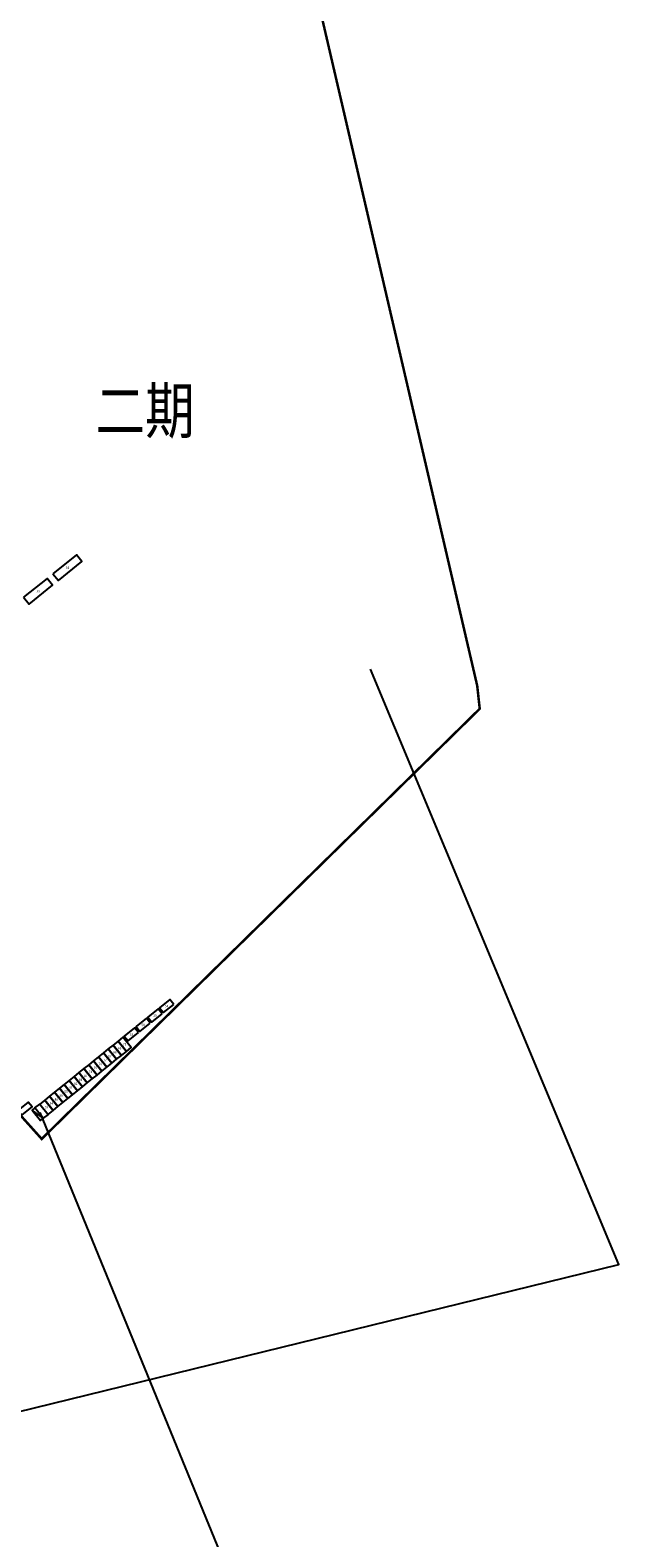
# Model space of a CAD drawing. Header units: millimetres. Extents: x 38389465 to 38395088, y 2473666 to 2480744.
# Tile 60 of 256: x 38392532 to 38392767, y 2477802 to 2478403. Entities that reach past the tile are written whole.
import ezdxf
from ezdxf.enums import TextEntityAlignment as Align

# ---------------------------------------------------------------- set-up
doc = ezdxf.new("R2010")
doc.units = ezdxf.units.MM
doc.header["$LTSCALE"] = 2
doc.linetypes.add('CENTER2', pattern=[1.125, 0.75, -0.125, 0.125, -0.125])
doc.layers.add('0核算', color=6, linetype='CONTINUOUS', plot=False)
doc.layers.add('w-停车位-临时', color=8, linetype='CONTINUOUS')
doc.layers.add('w-用地红线', color=1, linetype='CONTINUOUS')
doc.styles.add('中等线体', font='txt', dxfattribs={"width": 0.8})
doc.styles.add('宋体', font='txt', dxfattribs={"width": 0.8, "height": 8})

msp = doc.modelspace()

# ---------------------------------------------------------------- linework, layer by layer
at = {"layer": '0核算', "color": 6, "linetype": 'Continuous', "flags": 128}
msp.add_lwpolyline([(38392343.361, 2477807.019), (38392767.04, 2477911.017), (38392668.076, 2478148.436)], dxfattribs=at)
at = {"layer": '0核算', "color": 3, "linetype": 'ByBlock', "flags": 128}
msp.add_lwpolyline([(38392536.219, 2477971.572), (38392661.436, 2477665.629)], dxfattribs=at)
at = {"layer": 'w-停车位-临时', "color": 6, "linetype": 'ByBlock', "flags": 128}
for points in [[(38392541.489, 2478186.553), (38392543.684, 2478183.827), (38392553.031, 2478191.352), (38392550.836, 2478194.078)], [(38392529.811, 2478177.152), (38392532.006, 2478174.425), (38392541.353, 2478181.95), (38392539.158, 2478184.677)], [(38392589.635, 2478014.77), (38392588.067, 2478016.718), (38392583.939, 2478013.394), (38392585.506, 2478011.447)], [(38392580.288, 2478007.245), (38392578.72, 2478009.192), (38392574.591, 2478005.869), (38392576.159, 2478003.921)], [(38392584.961, 2478011.008), (38392583.393, 2478012.955), (38392579.265, 2478009.631), (38392580.833, 2478007.684)], [(38392575.614, 2478003.482), (38392574.046, 2478005.43), (38392569.918, 2478002.106), (38392571.486, 2478000.159)], [(38392564.907, 2477991.268), (38392566.854, 2477992.835), (38392563.53, 2477996.964), (38392561.583, 2477995.396)], [(38392566.854, 2477992.835), (38392568.801, 2477994.403), (38392565.478, 2477998.532), (38392563.53, 2477996.964)], [(38392568.801, 2477994.403), (38392570.749, 2477995.971), (38392567.425, 2478000.099), (38392565.478, 2477998.532)], [(38392570.749, 2477995.971), (38392572.696, 2477997.539), (38392569.372, 2478001.667), (38392567.425, 2478000.099)], [(38392557.117, 2477984.997), (38392559.065, 2477986.564), (38392555.741, 2477990.693), (38392553.794, 2477989.125)], [(38392559.065, 2477986.564), (38392561.012, 2477988.132), (38392557.688, 2477992.261), (38392555.741, 2477990.693)], [(38392561.012, 2477988.132), (38392562.959, 2477989.7), (38392559.636, 2477993.828), (38392557.688, 2477992.261)], [(38392562.959, 2477989.7), (38392564.907, 2477991.268), (38392561.583, 2477995.396), (38392559.636, 2477993.828)], [(38392549.328, 2477978.726), (38392551.275, 2477980.293), (38392547.952, 2477984.422), (38392546.004, 2477982.854)], [(38392551.275, 2477980.293), (38392553.223, 2477981.861), (38392549.899, 2477985.99), (38392547.952, 2477984.422)], [(38392553.223, 2477981.861), (38392555.17, 2477983.429), (38392551.846, 2477987.557), (38392549.899, 2477985.99)], [(38392555.17, 2477983.429), (38392557.117, 2477984.997), (38392553.794, 2477989.125), (38392551.846, 2477987.557)], [(38392541.539, 2477972.455), (38392543.486, 2477974.022), (38392540.162, 2477978.151), (38392538.215, 2477976.583)], [(38392543.486, 2477974.022), (38392545.433, 2477975.59), (38392542.11, 2477979.718), (38392540.162, 2477978.151)], [(38392545.433, 2477975.59), (38392547.381, 2477977.158), (38392544.057, 2477981.286), (38392542.11, 2477979.718)], [(38392547.381, 2477977.158), (38392549.328, 2477978.726), (38392546.004, 2477982.854), (38392544.057, 2477981.286)], [(38392527.531, 2477972.472), (38392529.099, 2477970.525), (38392533.227, 2477973.848), (38392531.66, 2477975.796)], [(38392539.591, 2477970.887), (38392541.539, 2477972.455), (38392538.215, 2477976.583), (38392536.268, 2477975.015)]]:
    msp.add_lwpolyline(points, close=True, dxfattribs=at)
at = {"layer": 'w-停车位-临时', "color": 3, "linetype": 'ByBlock', "flags": 128}
msp.add_lwpolyline([(38392534.32, 2477973.448), (38392536.268, 2477975.015), (38392539.591, 2477970.888), (38392537.644, 2477969.32), (38392534.321, 2477973.448), (38392533.152, 2477972.507), (38392536.476, 2477968.379), (38392537.643, 2477969.32), (38392533.152, 2477972.507)], dxfattribs=at)
at = {"layer": 'w-用地红线', "linetype": 'CENTER2', "ltscale": 10, "const_width": 1, "flags": 128}
msp.add_lwpolyline([(38392310.395, 2478523.562), (38392310.388, 2478523.573), (38392306.589, 2478529.884), (38392325.351, 2478537.18), (38392344.358, 2478543.808), (38392344.767, 2478543.943), (38392345.371, 2478544.141), (38392345.974, 2478544.338), (38392346.579, 2478544.535), (38392347.183, 2478544.731), (38392347.788, 2478544.927), (38392348.393, 2478545.122), (38392348.999, 2478545.316), (38392349.605, 2478545.51), (38392350.211, 2478545.703), (38392350.803, 2478545.891), (38392351.411, 2478546.083), (38392352.018, 2478546.275), (38392352.626, 2478546.466), (38392353.234, 2478546.657), (38392353.843, 2478546.847), (38392354.452, 2478547.036), (38392355.061, 2478547.225), (38392355.671, 2478547.413), (38392356.281, 2478547.601), (38392356.891, 2478547.789), (38392357.502, 2478547.976), (38392358.113, 2478548.162), (38392358.725, 2478548.348), (38392359.336, 2478548.533), (38392359.949, 2478548.718), (38392360.561, 2478548.902), (38392361.174, 2478549.086), (38392361.787, 2478549.269), (38392362.401, 2478549.452), (38392363.014, 2478549.635), (38392363.629, 2478549.816), (38392364.243, 2478549.998), (38392364.858, 2478550.179), (38392365.473, 2478550.359), (38392366.089, 2478550.539), (38392366.705, 2478550.718), (38392367.321, 2478550.897), (38392367.937, 2478551.076), (38392368.554, 2478551.254), (38392369.171, 2478551.432), (38392369.393, 2478551.496), (38392369.789, 2478551.609), (38392370.407, 2478551.786), (38392371.025, 2478551.962), (38392371.643, 2478552.138), (38392372.262, 2478552.313), (38392372.881, 2478552.488), (38392373.501, 2478552.663), (38392374.12, 2478552.837), (38392374.74, 2478553.01), (38392375.361, 2478553.184), (38392375.981, 2478553.357), (38392376.602, 2478553.529), (38392377.223, 2478553.701), (38392377.845, 2478553.873), (38392378.467, 2478554.044), (38392379.089, 2478554.215), (38392379.712, 2478554.385), (38392380.334, 2478554.555), (38392380.957, 2478554.725), (38392381.581, 2478554.894), (38392382.204, 2478555.063), (38392382.828, 2478555.231), (38392383.453, 2478555.399), (38392384.077, 2478555.567), (38392384.702, 2478555.734), (38392385.327, 2478555.901), (38392385.952, 2478556.068), (38392386.578, 2478556.234), (38392387.204, 2478556.4), (38392387.83, 2478556.566), (38392388.457, 2478556.731), (38392389.084, 2478556.896), (38392389.711, 2478557.061), (38392390.338, 2478557.225), (38392390.966, 2478557.389), (38392391.594, 2478557.552), (38392392.222, 2478557.715), (38392392.851, 2478557.878), (38392393.479, 2478558.041), (38392394.108, 2478558.203), (38392394.738, 2478558.365), (38392395.367, 2478558.527), (38392395.997, 2478558.688), (38392396.627, 2478558.849), (38392397.258, 2478559.01), (38392397.888, 2478559.17), (38392398.519, 2478559.33), (38392399.15, 2478559.49), (38392399.782, 2478559.65), (38392400.413, 2478559.809), (38392401.045, 2478559.968), (38392401.678, 2478560.127), (38392402.943, 2478560.444), (38392403.576, 2478560.602), (38392404.843, 2478560.917), (38392405.476, 2478561.074), (38392406.745, 2478561.388), (38392407.379, 2478561.544), (38392408.649, 2478561.857), (38392409.284, 2478562.013), (38392410.555, 2478562.323), (38392411.191, 2478562.479), (38392412.464, 2478562.788), (38392413.738, 2478563.097), (38392415.012, 2478563.405), (38392416.288, 2478563.713), (38392417.564, 2478564.019), (38392418.842, 2478564.325), (38392420.12, 2478564.63), (38392421.399, 2478564.935), (38392422.679, 2478565.239), (38392423.96, 2478565.542), (38392425.242, 2478565.845), (38392426.525, 2478566.148), (38392427.809, 2478566.449), (38392429.093, 2478566.751), (38392429.375, 2478566.817), (38392428.06, 2478560.708), (38392428.279, 2478559.734), (38392428.462, 2478558.918), (38392477.821, 2478575.449), (38392500.547, 2478581.678), (38392502.194, 2478582.129), (38392510.886, 2478584.511), (38392510.902, 2478584.515), (38392540.883, 2478592.245), (38392549.823, 2478594.55), (38392552.994, 2478595.279), (38392556.473, 2478596.079), (38392558.083, 2478596.348), (38392565.641, 2478598.151), (38392569.893, 2478599.166), (38392602.631, 2478606.694), (38392603.939, 2478601.061), (38392604.907, 2478596.893), (38392605.432, 2478594.634), (38392606.027, 2478592.073), (38392607.11, 2478587.41), (38392608.138, 2478582.985), (38392633.466, 2478473.93), (38392635.779, 2478463.973), (38392636.447, 2478461.099), (38392636.683, 2478460.082), (38392636.803, 2478459.566), (38392649.43, 2478405.201), (38392651.083, 2478398.082), (38392652.626, 2478391.44), (38392673.111, 2478303.238), (38392677.784, 2478283.121), (38392678.554, 2478279.806), (38392679.073, 2478277.568), (38392691.914, 2478222.284), (38392695.138, 2478208.402), (38392695.698, 2478205.99), (38392703.069, 2478174.256), (38392708.231, 2478152.029), (38392710.595, 2478141.85), (38392711.597, 2478132.658), (38392690.621, 2478112.046), (38392582.515, 2478005.814), (38392573.699, 2477997.151), (38392565.066, 2477988.668), (38392536.99, 2477961.078), (38392530.101, 2477968.767), (38392520.672, 2477979.292), (38392506.71, 2477995.555), (38392504.742, 2477997.847), (38392502.989, 2477999.978), (38392489.206, 2478016.732), (38392485.06, 2478021.882), (38392385.97, 2478144.965), (38392380.72, 2478151.485), (38392372.967, 2478161.116), (38392320.448, 2478226.352), (38392307.127, 2478242.898), (38392274.132, 2478283.882), (38392176.486, 2478405.171), (38392175.346, 2478406.586), (38392167.474, 2478420.577), (38392164.776, 2478436.31), (38392164.876, 2478436.82), (38392166.399, 2478444.574), (38392168.507, 2478455.303), (38392170.782, 2478458.657), (38392172.888, 2478461.763), (38392179.173, 2478471.03), (38392195.279, 2478481.396), (38392252.889, 2478503.175), (38392310.392, 2478523.567)], close=True, dxfattribs=at)

# ---------------------------------------------------------------- texts
at = {"layer": '0核算', "color": 2, "linetype": 'Continuous', "style": '宋体', "width": 0.8}
msp.add_text('二期', height=18.1006, dxfattribs=at).set_placement((38392558.434, 2478242.518))
at = {"layer": '0核算', "linetype": 'ByBlock', "style": '中等线体', "width": 0.8}
for s, p in [('34', (38392547.26, 2478188.953)), ('33', (38392535.582, 2478179.551)), ('54', (38392586.787, 2478014.082)), ('59', (38392582.113, 2478010.319)), ('63', (38392572.766, 2478002.794)), ('58', (38392577.439, 2478006.557)), ('68', (38392566.166, 2477995.684)), ('69', (38392568.113, 2477997.251)), ('70', (38392570.061, 2477998.819)), ('76', (38392560.324, 2477990.98)), ('77', (38392562.271, 2477992.548)), ('67', (38392564.219, 2477994.116)), ('83', (38392552.535, 2477984.709)), ('84', (38392554.482, 2477986.277)), ('74', (38392556.429, 2477987.845)), ('75', (38392558.377, 2477989.413)), ('89', (38392544.745, 2477978.438)), ('90', (38392546.693, 2477980.006)), ('81', (38392548.64, 2477981.574)), ('82', (38392550.587, 2477983.141)), ('93', (38392538.903, 2477973.735)), ('94', (38392540.851, 2477975.303)), ('88', (38392542.798, 2477976.87))]:
    msp.add_text(s, height=1, dxfattribs=at).set_placement(p, align=Align.MIDDLE_CENTER)

doc.saveas('drawing.dxf')
